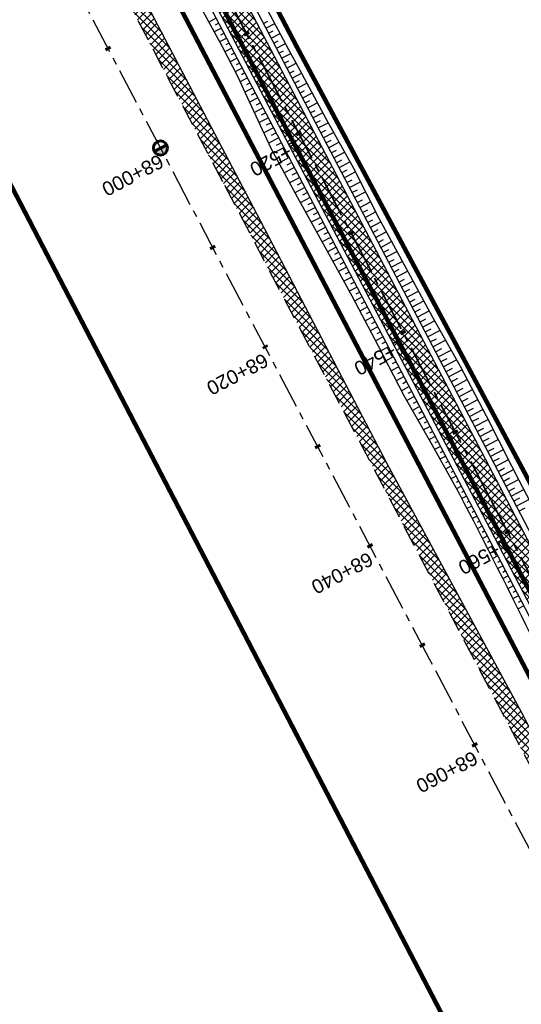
# Model space of a CAD drawing. Header units: metres. Extents: x 7529682 to 7533751, y 5721195 to 5727842.
# Tile 167 of 210: x 7530403 to 7530448, y 5726377 to 5726465. Entities that reach past the tile are written whole.
import ezdxf

# ---------------------------------------------------------------- set-up
doc = ezdxf.new("R2010")
doc.units = ezdxf.units.M
for name, pattern in [('817-dzialki-09-05-04$0$HIDDEN', [0.375, 0.25, -0.125]), ('ACAD_ISO05W100', [33, 24, -3, 0, -3, 0, -3]), ('CENTER', [50.8, 31.75, -6.35, 6.35, -6.35]), ('CENTER2', [28.575, 19.05, -3.175, 3.175, -3.175]), ('HIDDEN', [9.525, 6.35, -3.175])]:
    doc.linetypes.add(name, pattern=pattern)
for name, color, linetype in [('C-DROGI-SYTUACJA', 7, 'Continuous'), ('C-DROGI-SYTUACJA-ETYKIETY', 7, 'Continuous'), ('D-hatch-pobocza', 131, 'Continuous'), ('D-pobocza', 60, 'Continuous'), ('D-rowy', 160, 'Continuous'), ('D-skarpa', 2, 'Continuous'), ('D-skarpa-kreskowanie', 2, 'Continuous')]:
    doc.layers.add(name, color=color, linetype=linetype)
for name, color, linetype, lineweight, true_color in [('D-ewidencja-numery', 7, 'Continuous', 50, 0x40ff00), ('D-hatch-ciag-pieszo-rowerowy', 7, 'Continuous', 13, 0xff9f80), ('D-LR-etap-III', 7, '817-dzialki-09-05-04$0$HIDDEN', 50, 0x00008f)]:
    doc.layers.add(name, color=color, linetype=linetype, lineweight=lineweight, true_color=true_color)
for name, color, linetype, lineweight in [('D-krawędzie', 3, 'Continuous', 30), ('D-obrzeża', 2, 'Continuous', 30), ('D-oś', 10, 'CENTER', 30), ('D-pas-drogowy', 7, 'ACAD_ISO05W100', 50)]:
    doc.layers.add(name, color=color, linetype=linetype, lineweight=lineweight)
doc.layers.add('poprzeczki', color=7, linetype='Continuous', true_color=0x0000c7)
doc.styles.get("Standard").update_dxf_attribs({"font": 'arial.ttf'})
pattern_1 = [(45, (0, 0), (-0.33675960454, 0.33675960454), []), (135, (0, 0), (-0.33675960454, -0.33675960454), [])]

# ---------------------------------------------------------------- blocks, each defined once
blk = doc.blocks.new('kilometraz')
at = {"linetype": 'ByBlock', "lineweight": -2}
blk.add_hatch(color=0, dxfattribs=at).paths.add_polyline_path([(0, -0.28125, 0.41421356), (0.28125, 0, 0.41421356), (0, 0.28125)])
at = {"color": 0, "linetype": 'ByBlock', "lineweight": -2}
blk.add_line((0, 0.28125), (0, -0.28125), dxfattribs=at)
blk.add_circle((0, 0), 0.28125, dxfattribs=at)
blk = doc.blocks.new('AeccTickLine')
at = {"color": 0, "linetype": 'ByBlock', "lineweight": -2}
blk.add_line((0, 1), (0, -1), dxfattribs=at)

msp = doc.modelspace()

# ---------------------------------------------------------------- hatches: boundary and pattern name
at = {"layer": 'D-hatch-ciag-pieszo-rowerowy'}
h = msp.add_hatch(dxfattribs=at)
h.set_pattern_fill('ANSI37', color=256, scale=0.15, style=0)
h.set_pattern_definition(pattern_1)
h.paths.add_polyline_path([(7530404.057, 5726502.584), (7530380.911, 5726546.861), (7530371.746, 5726564.106), (7530368.841, 5726564.244), (7530378.7, 5726545.696), (7530401.842, 5726501.425), (7530423.333, 5726460.444), (7530443.712, 5726421.565), (7530466.681, 5726377.574), (7530482.337, 5726347.963), (7530485.291, 5726347.724), (7530468.894, 5726378.737), (7530445.927, 5726422.724), (7530425.547, 5726461.605)])
at = {"layer": 'D-hatch-pobocza'}
h = msp.add_hatch(dxfattribs=at)
h.set_pattern_fill('ANSI37', color=256, scale=0.15, style=0)
h.set_pattern_definition(pattern_1)
h.paths.add_polyline_path([(7530484.05, 5726334.34), (7530471.92, 5726357.11), (7530458.95, 5726381.07), (7530447.57, 5726403.23), (7530435.55, 5726425.46), (7530424.34, 5726446.96), (7530408.22, 5726477.68), (7530396.72, 5726499.26), (7530381.74, 5726527.87), (7530371.44, 5726547.5), (7530359.58, 5726569.81), (7530349.42, 5726588.72), (7530332.29, 5726621.37), (7530323.72, 5726638.05), (7530306.54, 5726670.82), (7530298.56, 5726686.33), (7530287.26, 5726707.54), (7530284.291, 5726713.261), (7530282.67, 5726712.404), (7530284.501, 5726708.94), (7530291.376, 5726695.94), (7530296.046, 5726687.107), (7530304.464, 5726671.187), (7530316.604, 5726648.181), (7530333.058, 5726617.014), (7530350.004, 5726585.006), (7530367.258, 5726552.316), (7530385.763, 5726517.235), (7530404.054, 5726482.546), (7530421.087, 5726450.182), (7530442.442, 5726409.661), (7530463.421, 5726369.85), (7530489.269, 5726320.828), (7530506.412, 5726288.291), (7530524.315, 5726254.784), (7530540.549, 5726224.891), (7530548.273, 5726210.669), (7530551.697, 5726207.035), (7530543.21, 5726222.9), (7530538.34, 5726232.11), (7530533.7, 5726240.35), (7530511.95, 5726280.97), (7530499.24, 5726305.31)])

# ---------------------------------------------------------------- linework, layer by layer
at = {"layer": 'C-DROGI-SYTUACJA', "color": 10, "linetype": 'CENTER2', "lineweight": 35, "ltscale": 0.2}
msp.add_lwpolyline([(7530402.949, 5726502.005), (7530424.44, 5726461.025), (7530444.82, 5726422.144), (7530467.787, 5726378.156), (7530487.261, 5726341.324), (7530506.418, 5726305.122), (7530526.989, 5726265.744)], dxfattribs=at)
at = {"layer": 'D-ewidencja-numery', "color": 12, "ltscale": 15, "true_color": 0xc70000}
msp.add_lwpolyline([(7530406.018, 5726503.606), (7530427.465, 5726462.62), (7530447.928, 5726424.388), (7530471.127, 5726379.921), (7530490.501, 5726343.033), (7530509.499, 5726306.733), (7530529.89, 5726267.244), (7530543.852, 5726238.99), (7530554.809, 5726218.944), (7530559.027, 5726212.223), (7530563.061, 5726206.41), (7530566.934, 5726200.464), (7530569.771, 5726194.902), (7530571.473, 5726191.282), (7530572.839, 5726188.025), (7530575.295, 5726182.035), (7530579.737, 5726173.306), (7530583.3, 5726167.41), (7530583.3, 5726167.41), (7530583.3, 5726167.41)], dxfattribs=at)
at = {"layer": 'D-krawędzie', "linetype": 'HIDDEN', "ltscale": 0.3}
msp.add_lwpolyline([(7530276.009, 5726725.598), (7530279.7, 5726718.02), (7530284.501, 5726708.94), (7530291.376, 5726695.94), (7530296.046, 5726687.107), (7530304.464, 5726671.187), (7530316.604, 5726648.181), (7530333.058, 5726617.014), (7530350.004, 5726585.006), (7530367.258, 5726552.316), (7530385.763, 5726517.235), (7530404.054, 5726482.546), (7530421.087, 5726450.182), (7530442.442, 5726409.661), (7530463.421, 5726369.85), (7530489.269, 5726320.828), (7530506.412, 5726288.291), (7530524.315, 5726254.784), (7530540.549, 5726224.891), (7530548.24, 5726210.73)], dxfattribs=at)
at = {"layer": 'D-LR-etap-III', "ltscale": 10, "flags": 128}
msp.add_lwpolyline([(7531750.474, 5723895.103, 0.4, 0.4, 0), (7531750.505, 5723895.13, 0.4, 0.4, 0), (7531682.71, 5724022.92, 0.4, 0.4, 0), (7531619.177, 5724147.204, 0.4, 0.4, 0), (7531592.309, 5724198.489, 0.4, 0.4, 0), (7531553.264, 5724272.919, 0.4, 0.4, 0), (7531504.02, 5724366.79, 0.4, 0.4, 0), (7531482.09, 5724407.62, 0.4, 0.4, 0), (7531412.35, 5724541.183, 0.4, 0.4, 0), (7531388.464, 5724586.93, 0.4, 0.4, 0), (7531345.12, 5724669.94, 0.4, 0.4, 0), (7531127.66, 5725081.67, 0.4, 0.4, 0), (7531059.253, 5725211.041, 0.4, 0.4, 0), (7531008.007, 5725307.954, 0.4, 0.4, 0), (7530964.182, 5725390.836, 0.4, 0.4, 0), (7530914.557, 5725484.684, 0.4, 0.4, 0), (7530865.243, 5725577.494, 0.4, 0.4, 0), (7530840.085, 5725624.059, 0.4, 0.4, 0), (7530802.56, 5725694.925, 0.4, 0.4, 0), (7530755.54, 5725787.51, 0.4, 0.4, 0), (7530708.718, 5725876.303, 0.4, 0.4, 0), (7530695.12, 5725902.09, 0.4, 0.4, 0), (7530642.914, 5726001.078, 0.4, 0.4, 0), (7530634.935, 5726016.147, 0.4, 0.4, 0), (7530610.82, 5726061.93, 0.4, 0.4, 0), (7530610.82, 5726061.93, 0.4, 0.4, 0), (7530607.21, 5726063.51, 0.4, 0.4, 0), (7530597.42, 5726080.68, 0.4, 0.4, 0), (7530591.16, 5726088.44, 0.4, 0.4, 0), (7530581.28, 5726107.21, 0.4, 0.4, 0), (7530571.29, 5726130.56, 0.4, 0.4, 0), (7530549.555, 5726171.527, 0.4, 0.4, 0), (7530531.014, 5726206.474, 0.4, 0.4, 0), (7530516.461, 5726236.017, 0.4, 0.4, 0), (7530500.799, 5726266.141, 0.4, 0.4, 0), (7530491.35, 5726283.94, 0.4, 0.4, 0), (7530482.4, 5726303.41, 0.4, 0.4, 0), (7530482.4, 5726303.41, 0.4, 0.4, 0), (7530450.41, 5726357.28, 0.4, 0.4, 0), (7530397.759, 5726458.5, 0.4, 0.4, 0), (7530334.708, 5726583.665, 0.4, 0.4, 0), (7530303.939, 5726645.168, 0.4, 0.4, 0), (7530300.51, 5726651.778, 0.4, 0.4, 0), (7530289.214, 5726671.967, 0.4, 0.4, 0), (7530281.54, 5726685.57, 0.4, 0.4, 0), (7530261.371, 5726724.163, 0.4, 0.4, 0), (7530254.03, 5726738.21, 0.4, 0.4, 0), (7530197.22, 5726845.06, 0.4, 0.4, 0), (7530194.71, 5726849.15, 0.4, 0.4, 0), (7530195.92, 5726850.75, 0.4, 0.4, 0), (7530170.547, 5726892.961, 0.4, 0.4, 0), (7530143.175, 5726945.066, 0.4, 0.4, 0), (7530105.06, 5727018.32, 0.4, 0.4, 0), (7530100.06, 5727027.16, 0.4, 0.4, 0), (7530062.319, 5727099.625, 0.4, 0.4, 0), (7530015.379, 5727189.42, 0.4, 0.4, 0), (7529983.208, 5727250.207, 0.4, 0.4, 0), (7529953.284, 5727306.747, 0.4, 0.4, 0), (7529900.671, 5727406.159, 0.4, 0.4, 0), (7529890.63, 5727425.131, 0.4, 0.4, 0), (7529875.155, 5727454.426, 0.4, 0.4, 0), (7529857.56, 5727487.787, 0.4, 0.4, 0), (7529835.194, 5727530.193, 0.4, 0.4, 0), (7529811.741, 5727574.662, 0.4, 0.4, 0), (7529792.102, 5727611.923, 0.4, 0.4, 0), (7529768.066, 5727657.47, 0.4, 0.4, 0), (7529755.211, 5727682.131, 0.4, 0.4, 0), (7529753.31, 5727681.13, 0.4, 0.4, 0), (7529739.21, 5727707.77, 0.4, 0.4, 0), (7529735.395, 5727711.252, 0.4, 0.4, 0), (7529725.42, 5727730.2, 0.4, 0.4, 0), (7529723.55, 5727729.88, 0.4, 0.4, 0), (7529695.567, 5727782.932, 0.4, 0.4, 0), (7529717.68, 5727794.024, 0.4, 0.4, 0), (7529736.275, 5727758.647, 0.4, 0.4, 0), (7529736.275, 5727758.647, 0.4, 0.4, 0), (7529744.511, 5727750.406, 0.4, 0.4, 0), (7529744.511, 5727750.406, 0.4, 0.4, 0), (7529750.283, 5727738.55, 0.4, 0.4, 0), (7529777.109, 5727687.569, 0.4, 0.4, 0), (7529796.515, 5727651.33, 0.4, 0.4, 0), (7529814.938, 5727616.793, 0.4, 0.4, 0), (7529839.007, 5727572.304, 0.4, 0.4, 0), (7529860.618, 5727532.509, 0.4, 0.4, 0), (7529882.349, 5727491.504, 0.4, 0.4, 0), (7529904.865, 5727449.096, 0.4, 0.4, 0), (7529920.747, 5727418.885, 0.4, 0.4, 0), (7529946.677, 5727368.547, 0.4, 0.4, 0), (7529972.025, 5727320.573, 0.4, 0.4, 0), (7529987.74, 5727290.153, 0.4, 0.4, 0), (7529996.497, 5727273.662, 0.4, 0.4, 0), (7530017.541, 5727234.203, 0.4, 0.4, 0), (7530033.054, 5727204.864, 0.4, 0.4, 0), (7530051.623, 5727170.223, 0.4, 0.4, 0), (7530069.277, 5727137.016, 0.4, 0.4, 0), (7530089.385, 5727097.534, 0.4, 0.4, 0), (7530109.713, 5727060.747, 0.4, 0.4, 0), (7530136.77, 5727011.64, 0.4, 0.4, 0), (7530162.447, 5726962.744, 0.4, 0.4, 0), (7530187.674, 5726916.992, 0.4, 0.4, 0), (7530207.821, 5726879.335, 0.4, 0.4, 0), (7530230.626, 5726834.519, 0.4, 0.4, 0), (7530262.288, 5726776.618, 0.4, 0.4, 0), (7530277.51, 5726760.213, 0.4, 0.4, 0), (7530286.037, 5726744.107, 0.4, 0.4, 0), (7530288.097, 5726735.884, 0.4, 0.4, 0), (7530290.394, 5726725.047, 0.4, 0.4, 0), (7530296.177, 5726713.583, 0.4, 0.4, 0), (7530302.726, 5726701.182, 0.4, 0.4, 0), (7530325.685, 5726657.466, 0.4, 0.4, 0), (7530343.244, 5726623.649, 0.4, 0.4, 0), (7530360.23, 5726591.747, 0.4, 0.4, 0), (7530383.209, 5726548.059, 0.4, 0.4, 0), (7530406.018, 5726503.606, 0.4, 0.4, 0), (7530427.465, 5726462.62, 0.4, 0.4, 0), (7530447.928, 5726424.388, 0.4, 0.4, 0), (7530471.127, 5726379.921, 0.4, 0.4, 0), (7530490.501, 5726343.033, 0.4, 0.4, 0), (7530509.499, 5726306.733, 0.4, 0.4, 0), (7530529.89, 5726267.244, 0.4, 0.4, 0), (7530543.852, 5726238.99, 0.4, 0.4, 0), (7530554.809, 5726218.944, 0.4, 0.4, 0), (7530559.027, 5726212.223, 0.4, 0.4, 0), (7530563.061, 5726206.41, 0.4, 0.4, 0), (7530566.934, 5726200.464, 0.4, 0.4, 0), (7530569.771, 5726194.902, 0.4, 0.4, 0), (7530571.473, 5726191.282, 0.4, 0.4, 0), (7530572.839, 5726188.025, 0.4, 0.4, 0), (7530575.295, 5726182.035, 0.4, 0.4, 0), (7530579.737, 5726173.306, 0.4, 0.4, 0), (7530583.3, 5726167.41, 0.4, 0.4, 0), (7530593.4, 5726163.33, 0.4, 0.4, 0), (7530598.618, 5726155.264, 0.4, 0.4, 0), (7530608.258, 5726140.497, 0.4, 0.4, 0), (7530603.27, 5726136.83, 0.4, 0.4, 0), (7530606.53, 5726131.84, 0.4, 0.4, 0), (7530604.239, 5726124.217, 0.4, 0.4, 0), (7530605.847, 5726121.63, 0.4, 0.4, 0), (7530608.972, 5726116.164, 0.4, 0.4, 0), (7530618.114, 5726097.791, 0.4, 0.4, 0), (7530651.213, 5726034.96, 0.4, 0.4, 0), (7530670.244, 5725998.611, 0.4, 0.4, 0), (7530698.075, 5725945.953, 0.4, 0.4, 0), (7530716.506, 5725911.305, 0.4, 0.4, 0), (7530735.223, 5725875.667, 0.4, 0.4, 0), (7530752.504, 5725842.155, 0.4, 0.4, 0), (7530778.311, 5725793.501, 0.4, 0.4, 0), (7530797.5, 5725756.382, 0.4, 0.4, 0), (7530812.519, 5725728.289, 0.4, 0.4, 0), (7530820.039, 5725713.16, 0.4, 0.4, 0), (7530822.422, 5725710.194, 0.4, 0.4, 0), (7530833.155, 5725688.801, 0.4, 0.4, 0), (7530849.629, 5725656.159, 0.4, 0.4, 0), (7530867.983, 5725621.964, 0.4, 0.4, 0), (7530872.63, 5725612.888, 0.4, 0.4, 0), (7530880.354, 5725597.595, 0.4, 0.4, 0), (7530883.839, 5725593.389, 0.4, 0.4, 0), (7530891.782, 5725587.763, 0.4, 0.4, 0), (7530895.039, 5725584.281, 0.4, 0.4, 0), (7530897.034, 5725580.941, 0.4, 0.4, 0), (7530900.952, 5725579.946, 0.4, 0.4, 0), (7530904.81, 5725571.977, 0.4, 0.4, 0), (7530903.682, 5725568.566, 0.4, 0.4, 0), (7530908.901, 5725558.845, 0.4, 0.4, 0), (7530910.252, 5725545.672, 0.4, 0.4, 0), (7530912.873, 5725538.646, 0.4, 0.4, 0), (7530945.278, 5725478.464, 0.4, 0.4, 0), (7530959.692, 5725450.246, 0.4, 0.4, 0), (7531002.827, 5725368.192, 0.4, 0.4, 0), (7531044.704, 5725290.314, 0.4, 0.4, 0), (7531064.099, 5725253.213, 0.4, 0.4, 0), (7531083.01, 5725216.678, 0.4, 0.4, 0), (7531113.013, 5725158.466, 0.4, 0.4, 0), (7531137.364, 5725113.071, 0.4, 0.4, 0), (7531150.831, 5725086.712, 0.4, 0.4, 0), (7531159.746, 5725076.641, 0.4, 0.4, 0), (7531166.31, 5725074.58, 0.4, 0.4, 0), (7531172.29, 5725062.58, 0.4, 0.4, 0), (7531170.59, 5725055.606, 0.4, 0.4, 0), (7531173.733, 5725044.081, 0.4, 0.4, 0), (7531215.342, 5724964.86, 0.4, 0.4, 0), (7531238.054, 5724921.685, 0.4, 0.4, 0), (7531262.39, 5724875.283, 0.4, 0.4, 0), (7531295.587, 5724811.266, 0.4, 0.4, 0), (7531348.488, 5724712.363, 0.4, 0.4, 0), (7531363.741, 5724682.684, 0.4, 0.4, 0), (7531366.987, 5724675.865, 0.4, 0.4, 0), (7531382.541, 5724646.111, 0.4, 0.4, 0), (7531401.299, 5724610.875, 0.4, 0.4, 0), (7531428.965, 5724558.862, 0.4, 0.4, 0), (7531449.111, 5724520.398, 0.4, 0.4, 0), (7531477.293, 5724465.831, 0.4, 0.4, 0), (7531500.996, 5724421.113, 0.4, 0.4, 0), (7531512.122, 5724400.549, 0.4, 0.4, 0), (7531513.782, 5724396.757, 0.4, 0.4, 0), (7531526.32, 5724379.39, 0.4, 0.4, 0), (7531566.784, 5724302.736, 0.4, 0.4, 0), (7531612.277, 5724225.61, 0.4, 0.4, 0), (7531620.493, 5724210.548, 0.4, 0.4, 0), (7531631.578, 5724196.258, 0.4, 0.4, 0), (7531653.484, 5724152.434, 0.4, 0.4, 0), (7531661.151, 5724128.494, 0.4, 0.4, 0), (7531673.881, 5724101.186, 0.4, 0.4, 0), (7531684.691, 5724081.184, 0.4, 0.4, 0), (7531699.212, 5724051.17, 0.4, 0.4, 0), (7531704.034, 5724040.584, 0.4, 0.4, 0), (7531704.034, 5724040.584, 0.4, 0.4, 0), (7531703.913, 5724037.17, 0.4, 0.4, 0), (7531736.42, 5723969.232, 0.4, 0.4, 0), (7531738.285, 5723967.699, 0.4, 0.4, 0), (7531742.181, 5723962.346, 0.4, 0.4, 0), (7531744.286, 5723958.616, 0.4, 0.4, 0), (7531755.393, 5723944.193, 0.4, 0.4, 0), (7531758.69, 5723936.76, 0.4, 0.4, 0), (7531780.08, 5723929.25, 0.4, 0.4, 0), (7531792.612, 5723906.338, 0.4, 0.4, 0), (7531792.612, 5723906.338, 0.4, 0.4, 0), (7531756.962, 5723883.055, 0.4, 0.4, 0), (7531750.46, 5723895.13, 0.4, 0.4, 0), (7531750.46, 5723895.13, 0, 0, 0)], format="xyseb", dxfattribs=at)
at = {"layer": 'D-obrzeża'}
for points in [[(7530404.057, 5726502.584), (7530425.547, 5726461.605), (7530445.927, 5726422.724), (7530468.894, 5726378.737), (7530488.366, 5726341.909), (7530507.524, 5726305.704), (7530528.099, 5726266.319), (7530543.028, 5726237.223), (7530553.837, 5726217.27, 0.020438), (7530555.511, 5726214.462), (7530563.158, 5726202.745, -0.024166), (7530565.111, 5726199.411), (7530568.325, 5726193.262, -0.021495), (7530570.15, 5726189.371), (7530573.016, 5726182.508, 0.022535), (7530574.938, 5726178.434), (7530582.467, 5726164.173, 0.144123), (7530586.407, 5726160.127), (7530591.402, 5726157.316, -0.143266), (7530593.364, 5726155.308), (7530594.228, 5726153.684)], [(7530401.842, 5726501.425), (7530423.333, 5726460.444), (7530443.712, 5726421.565), (7530466.681, 5726377.574), (7530486.156, 5726340.739), (7530505.312, 5726304.54), (7530525.878, 5726265.169), (7530540.816, 5726236.057), (7530551.688, 5726215.99, 0.020438), (7530553.361, 5726213.182), (7530560.998, 5726201.48, -0.024166), (7530562.951, 5726198.146), (7530566.06, 5726192.199, -0.021495), (7530567.884, 5726188.309), (7530570.753, 5726181.44, 0.022535), (7530572.675, 5726177.366), (7530580.714, 5726162.138, 0.101584), (7530584.546, 5726157.479), (7530584.686, 5726157.365, -0.100735), (7530588.495, 5726152.75), (7530588.874, 5726152.037)]]:
    msp.add_lwpolyline(points, format="xyb", dxfattribs=at)
at = {"layer": 'D-oś', "ltscale": 0.1}
msp.add_lwpolyline([(7530594.845, 5726110.895), (7530540.21, 5726214.45), (7530503.32, 5726286.651), (7530486.173, 5726319.196), (7530460.325, 5726368.218), (7530439.346, 5726408.03), (7530417.989, 5726448.552), (7530400.958, 5726480.914), (7530382.667, 5726515.602), (7530364.162, 5726550.682), (7530346.91, 5726583.371), (7530329.964, 5726615.378), (7530313.508, 5726646.548), (7530301.37, 5726669.551), (7530292.952, 5726685.471), (7530288.281, 5726694.304), (7530281.407, 5726707.304), (7530276.579, 5726716.435)], dxfattribs=at)
at = {"layer": 'D-pas-drogowy', "ltscale": 0.2, "flags": 128}
msp.add_lwpolyline([(7531633.019, 5724182.834, 0.4, 0.4, 0), (7531617.559, 5724211.608, 0.4, 0.4, 0), (7531566.784, 5724302.736, 0.4, 0.4, 0), (7531538.419, 5724356.47, 0.4, 0.4, 0), (7531526.32, 5724379.39, 0.4, 0.4, 0), (7531516.102, 5724393.607, 0.4, 0.4, 0.001485), (7531513.78, 5724396.838, 0.4, 0.4, 0), (7531501.87, 5724413.41, 0.4, 0.4, 0), (7531474.926, 5724464.508, 0.4, 0.4, 0), (7531446.2, 5724518.992, 0.4, 0.4, 0), (7531424.962, 5724559.262, 0.4, 0.4, 0), (7531398.444, 5724609.566, 0.4, 0.4, 0), (7531379.647, 5724645.216, 0.4, 0.4, 0), (7531365.23, 5724672.56, 0.4, 0.4, 0), (7531341.306, 5724717.915, 0.4, 0.4, 0), (7531312.9, 5724771.789, 0.4, 0.4, 0), (7531292.591, 5724810.307, 0.4, 0.4, 0), (7531259.392, 5724873.271, 0.4, 0.4, 0), (7531233.74, 5724921.923, 0.4, 0.4, 0), (7531203.073, 5724980.092, 0.4, 0.4, 0), (7531173.471, 5725036.225, 0.4, 0.4, 0), (7531168.27, 5725046.09, 0.4, 0.4, 0), (7531172.29, 5725062.58, 0.4, 0.4, 0), (7531166.31, 5725074.58, 0.4, 0.4, 0), (7531150.32, 5725079.6, 0.4, 0.4, 0), (7531141.5, 5725096.43, 0.4, 0.4, 0), (7531109.312, 5725157.814, 0.4, 0.4, 0), (7531086.641, 5725201.048, 0.4, 0.4, 0), (7531059.198, 5725253.384, 0.4, 0.4, 0), (7531028.207, 5725312.489, 0.4, 0.4, 0), (7530999.105, 5725367.99, 0.4, 0.4, 0), (7530956.248, 5725449.725, 0.4, 0.4, 0), (7530924.398, 5725510.464, 0.4, 0.4, 0), (7530897.51, 5725561.74, 0.4, 0.4, 0), (7530894.46, 5725566.14, 0.4, 0.4, 0), (7530892.16, 5725570.49, 0.4, 0.4, 0), (7530869.363, 5725613.307, 0.4, 0.4, 0), (7530861.694, 5725627.705, 0.4, 0.4, 0), (7530852.74, 5725644.52, 0.4, 0.4, 0), (7530831.51, 5725684.2, 0.4, 0.4, 0), (7530811.13, 5725722.52, 0.4, 0.4, 0), (7530792.348, 5725757.941, 0.4, 0.4, 0), (7530768.03, 5725803.8, 0.4, 0.4, 0), (7530748.769, 5725840.179, 0.4, 0.4, 0), (7530727.7, 5725879.97, 0.4, 0.4, 0), (7530712.098, 5725909.545, 0.4, 0.4, 0), (7530693.644, 5725944.645, 0.4, 0.4, 0), (7530665.702, 5725997.539, 0.4, 0.4, 0), (7530641.76, 5726042.88, 0.4, 0.4, 0), (7530616.5, 5726091.48, 0.4, 0.4, 0), (7530604.628, 5726114.32, 0.4, 0.4, -0.007763), (7530602.5, 5726118.43, 0.4, 0.4, 0), (7530603.992, 5726123.395, 0.4, 0.4, 0), (7530606.53, 5726131.84, 0.4, 0.4, 0), (7530603.27, 5726136.83, 0.4, 0.4, 0), (7530593.776, 5726151.369, 0.4, 0.4, 0), (7530590.203, 5726156.84, 0.4, 0.4, 0), (7530583.3, 5726167.41, 0.4, 0.4, 0), (7530580.578, 5726170.428, 0.4, 0.4, 0), (7530575.85, 5726175.67, 0.4, 0.4, 0), (7530569.01, 5726186.66, 0.4, 0.4, 0), (7530562.555, 5726199.189, 0.4, 0.4, 0), (7530555.67, 5726211.39, 0.4, 0.4, 0), (7530548.29, 5726224.23, 0.4, 0.4, 0), (7530540.58, 5726237.71, 0.4, 0.4, 0), (7530532.68, 5726252.65, 0.4, 0.4, 0), (7530524.06, 5726269.35, 0.4, 0.4, 0), (7530502.82, 5726309.91, 0.4, 0.4, 0), (7530488.83, 5726336.63, 0.4, 0.4, 0), (7530466.03, 5726380.16, 0.4, 0.4, 0), (7530438.47, 5726432.77, 0.4, 0.4, 0), (7530424.53, 5726459.09, 0.4, 0.4, 0), (7530401.63, 5726502.97, 0.4, 0.4, 0), (7530383.38, 5726538.06, 0.4, 0.4, 0), (7530353.97, 5726593.52, 0.4, 0.4, 0), (7530338.47, 5726622.74, 0.4, 0.4, 0), (7530322.01, 5726653.88, 0.4, 0.4, 0), (7530297.54, 5726700.33, 0.4, 0.4, 0), (7530287.38, 5726719.6, 0.4, 0.4, 0), (7530285.95, 5726722.316, 0.4, 0.4, 0), (7530280.26, 5726733.12, 0.4, 0.4, 0), (7530266.73, 5726758.74, 0.4, 0.4, 0), (7530260.42, 5726770.47, 0.4, 0.4, 0), (7530253.25, 5726783.82, 0.4, 0.4, 0), (7530244.95, 5726799.33, 0.4, 0.4, 0), (7530239.39, 5726808.49, 0.4, 0.4, 0), (7530238.29, 5726807.9, 0.4, 0.4, 0), (7530218.11, 5726850.67, 0.4, 0.4, 0), (7530175.907, 5726928.168, 0.4, 0.4, 0), (7530096.68, 5727076.15, 0.4, 0.4, 0), (7530094.68, 5727079.89, 0.4, 0.4, 0), (7530064.597, 5727135.523, 0.4, 0.4, 0), (7530046.731, 5727168.892, 0.4, 0.4, 0), (7530025.803, 5727208.461, 0.4, 0.4, 0), (7530012.847, 5727232.979, 0.4, 0.4, 0), (7529994.15, 5727268.45, 0.4, 0.4, 0), (7529981.671, 5727291.93, 0.4, 0.4, 0), (7529949.89, 5727351.73, 0.4, 0.4, 0), (7529924.75, 5727399.03, 0.4, 0.4, 0), (7529915.516, 5727417.1, 0.4, 0.4, 0), (7529885.83, 5727475.19, 0.4, 0.4, 0), (7529862.56, 5727519.97, 0.4, 0.4, 0), (7529852.985, 5727538.191, 0.4, 0.4, 0), (7529836.513, 5727569.511, 0.4, 0.4, 0), (7529815.369, 5727609.141, 0.4, 0.4, 0), (7529792.795, 5727651.247, 0.4, 0.4, 0), (7529774.199, 5727685.858, 0.4, 0.4, 0), (7529746.966, 5727736.059, 0.4, 0.4, 0), (7529733.92, 5727757.62, 0.4, 0.4, 0), (7529708.607, 5727806.389, 0.4, 0.4, 0), (7529688.492, 5727796.345, 0.4, 0.4, 0), (7529723.55, 5727729.88, 0.4, 0.4, 0), (7529725.42, 5727730.2, 0.4, 0.4, 0), (7529735.38, 5727711.28, 0.4, 0.4, 0), (7529739.21, 5727707.77, 0.4, 0.4, 0), (7529753.31, 5727681.13, 0.4, 0.4, 0), (7529755.178, 5727682.114, 0.4, 0.4, 0), (7529792.102, 5727611.923, 0.4, 0.4, 0), (7529811.741, 5727574.662, 0.4, 0.4, 0), (7529835.194, 5727530.193, 0.4, 0.4, 0), (7529857.56, 5727487.787, 0.4, 0.4, 0), (7529875.155, 5727454.426, 0.4, 0.4, 0), (7529890.63, 5727425.131, 0.4, 0.4, 0), (7529900.671, 5727406.159, 0.4, 0.4, 0), (7529953.284, 5727306.747, 0.4, 0.4, 0), (7529983.208, 5727250.207, 0.4, 0.4, 0), (7530015.379, 5727189.42, 0.4, 0.4, 0), (7530062.319, 5727099.625, 0.4, 0.4, 0), (7530100.06, 5727027.16, 0.4, 0.4, 0), (7530105.06, 5727018.32, 0.4, 0.4, 0), (7530143.175, 5726945.066, 0.4, 0.4, 0), (7530170.547, 5726892.961, 0.4, 0.4, 0), (7530195.92, 5726850.75, 0.4, 0.4, 0), (7530194.71, 5726849.15, 0.4, 0.4, 0), (7530197.22, 5726845.06, 0.4, 0.4, 0), (7530254.03, 5726738.21, 0.4, 0.4, 0), (7530261.371, 5726724.163, 0.4, 0.4, 0), (7530281.54, 5726685.57, 0.4, 0.4, 0), (7530289.214, 5726671.967, 0.4, 0.4, 0), (7530300.51, 5726651.778, 0.4, 0.4, 0), (7530303.939, 5726645.168, 0.4, 0.4, 0), (7530334.708, 5726583.665, 0.4, 0.4, 0), (7530397.759, 5726458.5, 0.4, 0.4, 0), (7530450.41, 5726357.28, 0.4, 0.4, 0), (7530482.4, 5726303.41, 0.4, 0.4, 0), (7530483.688, 5726301.003, 0.4, 0.4, 0), (7530491.35, 5726283.94, 0.4, 0.4, 0), (7530512.67, 5726243.78, 0.4, 0.4, 0), (7530529.43, 5726209.46, 0.4, 0.4, 0), (7530571.29, 5726130.56, 0.4, 0.4, 0), (7530581.28, 5726107.21, 0.4, 0.4, 0), (7530591.16, 5726088.44, 0.4, 0.4, 0), (7530597.42, 5726080.68, 0.4, 0.4, 0), (7530607.21, 5726063.51, 0.4, 0.4, 0), (7530610.82, 5726061.93, 0.4, 0.4, 0), (7530634.935, 5726016.147, 0.4, 0.4, 0), (7530642.914, 5726001.078, 0.4, 0.4, 0), (7530695.12, 5725902.09, 0.4, 0.4, 0), (7530708.718, 5725876.303, 0.4, 0.4, 0), (7530755.54, 5725787.51, 0.4, 0.4, 0), (7530802.56, 5725694.925, 0.4, 0.4, 0), (7530840.085, 5725624.059, 0.4, 0.4, 0), (7530865.243, 5725577.494, 0.4, 0.4, 0), (7530914.557, 5725484.684, 0.4, 0.4, 0), (7530964.182, 5725390.836, 0.4, 0.4, 0), (7531008.007, 5725307.954, 0.4, 0.4, 0), (7531059.253, 5725211.041, 0.4, 0.4, 0), (7531127.66, 5725081.67, 0.4, 0.4, 0), (7531345.12, 5724669.94, 0.4, 0.4, 0), (7531388.464, 5724586.93, 0.4, 0.4, 0), (7531412.35, 5724541.183, 0.4, 0.4, 0), (7531482.09, 5724407.62, 0.4, 0.4, 0), (7531504.02, 5724366.79, 0.4, 0.4, 0), (7531519.374, 5724337.52, 0.4, 0.4, 0), (7531563.749, 5724252.932, 0.4, 0.4, 0), (7531602.175, 5724179.681, 0.4, 0.4, 0), (7531619.177, 5724147.204, 0.4, 0.4, 0), (7531625.038, 5724135.635, 0.4, 0.4, 0), (7531656.796, 5724073.316, 0.4, 0.4, 0), (7531675.12, 5724037.36, 0.4, 0.4, 0), (7531682.71, 5724022.92, 0.4, 0.4, 0), (7531705.565, 5723979.811, 0.4, 0.4, 0), (7531736.606, 5723921.262, 0.4, 0.4, 0), (7531750.46, 5723895.13, 0.4, 0.4, 0), (7531740.77, 5723886.56, 0.4, 0.4, 0), (7531732.86, 5723885, 0.4, 0.4, 0), (7531722.18, 5723887.77, 0.4, 0.4, 0), (7531729.87, 5723862.17, 0.4, 0.4, 0), (7531742.92, 5723861.93, 0.4, 0.4, 0), (7531763.71, 5723859.52, 0.4, 0.4, 0), (7531768.42, 5723854.12, 0.4, 0.4, 0), (7531787.42, 5723817.97, 0.4, 0.4, 0), (7531795.57, 5723809.82, 0.4, 0.4, 0), (7531816.347, 5723819.85, 0.4, 0.4, 0), (7531816.347, 5723819.85, 0.4, 0.4, 0), (7531805.06, 5723843.23, 0.4, 0.4, 0), (7531803.61, 5723886.23, 0.4, 0.4, 0), (7531803.61, 5723886.23, 0.4, 0.4, 0), (7531780.08, 5723929.25, 0.4, 0.4, 0), (7531758.69, 5723936.76, 0.4, 0.4, 0), (7531749.359, 5723946.412, 0.4, 0.4, 0), (7531742.71, 5723953.29, 0.4, 0.4, 0), (7531735.177, 5723967.878, 0.4, 0.4, 0), (7531722.37, 5723992.68, 0.4, 0.4, 0), (7531705.042, 5724030.886, 0.4, 0.4, 0), (7531699.47, 5724043.17, 0.4, 0.4, 0), (7531692.69, 5724058.11, 0.4, 0.4, 0), (7531679.672, 5724084.017, 0.4, 0.4, 0), (7531674.55, 5724094.21, 0.4, 0.4, 0), (7531666.633, 5724114.003, 0.4, 0.4, 0), (7531649, 5724153.82, 0.4, 0.4, 0), (7531641.49, 5724149.34, 0.4, 0.4, 0), (7531626.04, 5724179.34, 0.4, 0.4, 0), (7531633.03, 5724182.84, 0, 0, 0)], format="xyseb", dxfattribs=at)
at = {"layer": 'D-pobocza'}
for points in [[(7530324.032, 5726655.814), (7530341.472, 5726622.699), (7530358.39, 5726590.299), (7530381.354, 5726547.095), (7530404.5, 5726502.816), (7530425.99, 5726461.837), (7530446.37, 5726422.955), (7530469.336, 5726378.97), (7530488.808, 5726342.142), (7530507.967, 5726305.936), (7530528.543, 5726266.549), (7530543.47, 5726237.456), (7530554.277, 5726217.509, 0.020438), (7530555.929, 5726214.736), (7530563.577, 5726203.019, -0.024166), (7530565.554, 5726199.643), (7530568.768, 5726193.493, -0.021495), (7530570.611, 5726189.564), (7530573.478, 5726182.701, 0.022535), (7530575.38, 5726178.667), (7530582.909, 5726164.407)], [(7530320.936, 5726654.183), (7530338.372, 5726621.074), (7530355.294, 5726588.668), (7530378.258, 5726545.463), (7530401.399, 5726501.193), (7530422.89, 5726460.212), (7530443.269, 5726421.333), (7530466.238, 5726377.342), (7530485.714, 5726340.506), (7530504.869, 5726304.308), (7530525.434, 5726264.939), (7530540.374, 5726235.824), (7530551.248, 5726215.751, 0.020438), (7530552.942, 5726212.908), (7530560.579, 5726201.207, -0.024166), (7530562.508, 5726197.914), (7530565.617, 5726191.967, -0.021495), (7530567.423, 5726188.116), (7530570.292, 5726181.248, 0.022535), (7530572.232, 5726177.133), (7530572.779, 5726176.098)]]:
    msp.add_lwpolyline(points, format="xyb", dxfattribs=at)
msp.add_lwpolyline([(7530548.273, 5726210.669), (7530551.697, 5726207.035), (7530543.21, 5726222.9), (7530538.34, 5726232.11), (7530533.7, 5726240.35), (7530511.95, 5726280.97), (7530499.24, 5726305.31), (7530484.05, 5726334.34), (7530471.92, 5726357.11), (7530458.95, 5726381.07), (7530447.57, 5726403.23), (7530435.55, 5726425.46), (7530424.34, 5726446.96), (7530408.22, 5726477.68)], dxfattribs=at)
at = {"layer": 'D-rowy', "linetype": 'HIDDEN', "ltscale": 0.1, "const_width": 0.4, "flags": 128}
msp.add_lwpolyline([(7530551.499, 5726212.267), (7530543.597, 5726226.236), (7530531.122, 5726249.92), (7530513.079, 5726284.072), (7530493.258, 5726321.227), (7530474.307, 5726357.907), (7530450.222, 5726402.72), (7530429.968, 5726441.454), (7530407.859, 5726483.738), (7530388.275, 5726520.931), (7530367.428, 5726560.809), (7530342.591, 5726608.109), (7530323.482, 5726644.276), (7530301.727, 5726686.325), (7530278.863, 5726729.805), (7530276.238, 5726736.773), (7530276.238, 5726736.773)], dxfattribs=at)
at = {"layer": 'D-skarpa', "linetype": 'Continuous'}
for points in [[(7530413.717, 5726475.678), (7530420.896, 5726462.506), (7530422.254, 5726459.878), (7530423.117, 5726458.025), (7530425.229, 5726453.487), (7530427.58, 5726449.074), (7530430.017, 5726444.706), (7530432.435, 5726440.328), (7530434.761, 5726435.902), (7530437.071, 5726431.468), (7530439.539, 5726427.116), (7530441.979, 5726422.75, -0.007497), (7530448.743, 5726409.364), (7530450.985, 5726404.894), (7530452.475, 5726400.032), (7530454.773, 5726395.591), (7530456.996, 5726391.111), (7530459.24, 5726386.642), (7530461.586, 5726382.227), (7530464.546, 5726376.463)], [(7530423.043, 5726469.277), (7530426.804, 5726462.265), (7530427.77, 5726460.464), (7530430.133, 5726456.057), (7530432.574, 5726451.692), (7530434.839, 5726447.233), (7530437.225, 5726442.839), (7530439.608, 5726438.443), (7530442.066, 5726434.086), (7530444.398, 5726429.663), (7530446.658, 5726425.202, 0.00053), (7530467.502, 5726385.316), (7530469.794, 5726380.872), (7530470.471, 5726379.557), (7530472.123, 5726376.465)]]:
    msp.add_lwpolyline(points, format="xyb", dxfattribs=at)
at = {"layer": 'D-skarpa-kreskowanie', "linetype": 'Continuous'}
for p, q in [((7530420.362, 5726465.034, 107.608), (7530419.706, 5726464.69, 107.114)), ((7530420.594, 5726464.591, 107.608), (7530420.269, 5726464.421, 107.364)), ((7530424.553, 5726464.578, 107.737), (7530424.947, 5726464.785, 107.44)), ((7530424.785, 5726464.136, 107.737), (7530425.578, 5726464.551, 107.14)), ((7530420.826, 5726464.149, 107.608), (7530420.184, 5726463.812, 107.125)), ((7530421.058, 5726463.706, 107.608), (7530420.741, 5726463.539, 107.369)), ((7530425.017, 5726463.693, 107.737), (7530425.416, 5726463.902, 107.437)), ((7530425.249, 5726463.25, 107.737), (7530426.051, 5726463.67, 107.134)), ((7530421.291, 5726463.263, 107.608), (7530420.663, 5726462.934, 107.135)), ((7530421.523, 5726462.82, 107.607), (7530421.212, 5726462.657, 107.374)), ((7530425.482, 5726462.807, 107.737), (7530425.884, 5726463.018, 107.434)), ((7530425.714, 5726462.364, 107.737), (7530426.523, 5726462.789, 107.127)), ((7530421.755, 5726462.377, 107.607), (7530421.132, 5726462.05, 107.138)), ((7530421.987, 5726461.935, 107.607), (7530421.674, 5726461.77, 107.371)), ((7530425.946, 5726461.922, 107.736), (7530426.353, 5726462.135, 107.43)), ((7530426.178, 5726461.479, 107.736), (7530426.996, 5726461.907, 107.121)), ((7530422.219, 5726461.492, 107.607), (7530421.591, 5726461.162, 107.134)), ((7530422.452, 5726461.049, 107.607), (7530422.136, 5726460.883, 107.369)), ((7530426.41, 5726461.036, 107.736), (7530426.821, 5726461.251, 107.427)), ((7530426.642, 5726460.593, 107.736), (7530427.469, 5726461.026, 107.114)), ((7530422.684, 5726460.606, 107.607), (7530422.05, 5726460.274, 107.129)), ((7530422.916, 5726460.163, 107.606), (7530422.597, 5726459.996, 107.366)), ((7530426.875, 5726460.15, 107.736), (7530427.29, 5726460.368, 107.423)), ((7530427.107, 5726459.707, 107.736), (7530427.941, 5726460.145, 107.107)), ((7530423.148, 5726459.72, 107.606), (7530422.489, 5726459.375, 107.11)), ((7530423.38, 5726459.278, 107.606), (7530423.04, 5726459.099, 107.35)), ((7530427.339, 5726459.264, 107.735), (7530427.758, 5726459.484, 107.42)), ((7530427.571, 5726458.822, 107.735), (7530428.414, 5726459.263, 107.101)), ((7530423.612, 5726458.835, 107.606), (7530422.911, 5726458.467, 107.078)), ((7530423.845, 5726458.392, 107.606), (7530423.483, 5726458.203, 107.334)), ((7530427.803, 5726458.379, 107.735), (7530428.226, 5726458.601, 107.416)), ((7530428.035, 5726457.936, 107.735), (7530428.886, 5726458.382, 107.094)), ((7530424.077, 5726457.949, 107.605), (7530423.333, 5726457.559, 107.046)), ((7530424.309, 5726457.506, 107.605), (7530423.927, 5726457.306, 107.318)), ((7530428.267, 5726457.493, 107.735), (7530428.695, 5726457.717, 107.413)), ((7530428.499, 5726457.05, 107.735), (7530429.359, 5726457.501, 107.088)), ((7530424.541, 5726457.063, 107.605), (7530423.756, 5726456.652, 107.014)), ((7530424.773, 5726456.62, 107.605), (7530424.37, 5726456.409, 107.302)), ((7530428.732, 5726456.607, 107.734), (7530429.163, 5726456.834, 107.409)), ((7530428.964, 5726456.164, 107.734), (7530429.831, 5726456.619, 107.081)), ((7530425.005, 5726456.178, 107.605), (7530424.178, 5726455.744, 106.982)), ((7530429.196, 5726455.722, 107.734), (7530429.632, 5726455.95, 107.406)), ((7530429.428, 5726455.279, 107.734), (7530430.309, 5726455.741, 107.07)), ((7530425.469, 5726455.292, 107.604), (7530424.6, 5726454.836, 106.95)), ((7530425.237, 5726455.735, 107.605), (7530424.813, 5726455.513, 107.285)), ((7530429.66, 5726454.836, 107.734), (7530430.107, 5726455.07, 107.397)), ((7530429.892, 5726454.393, 107.734), (7530430.798, 5726454.868, 107.052)), ((7530425.934, 5726454.406, 107.604), (7530425.023, 5726453.929, 106.919)), ((7530425.701, 5726454.849, 107.604), (7530425.257, 5726454.616, 107.269)), ((7530430.124, 5726453.95, 107.733), (7530430.583, 5726454.191, 107.388)), ((7530430.356, 5726453.507, 107.733), (7530431.286, 5726453.995, 107.033)), ((7530426.398, 5726453.52, 107.604), (7530425.47, 5726453.034, 106.905)), ((7530426.166, 5726453.963, 107.604), (7530425.7, 5726453.719, 107.254)), ((7530430.589, 5726453.065, 107.733), (7530431.059, 5726453.311, 107.379)), ((7530430.821, 5726452.622, 107.733), (7530431.774, 5726453.122, 107.015)), ((7530426.862, 5726452.635, 107.603), (7530425.94, 5726452.152, 106.909)), ((7530426.63, 5726453.078, 107.604), (7530426.167, 5726452.835, 107.255)), ((7530431.053, 5726452.179, 107.733), (7530431.536, 5726452.432, 107.369)), ((7530431.285, 5726451.736, 107.732), (7530432.263, 5726452.248, 106.996)), ((7530427.326, 5726451.749, 107.603), (7530426.41, 5726451.269, 106.914)), ((7530427.094, 5726452.192, 107.603), (7530426.635, 5726451.951, 107.257)), ((7530431.517, 5726451.293, 107.732), (7530432.012, 5726451.553, 107.36)), ((7530431.749, 5726450.85, 107.732), (7530432.738, 5726451.369, 106.988)), ((7530427.791, 5726450.863, 107.603), (7530426.881, 5726450.386, 106.918)), ((7530427.558, 5726451.306, 107.603), (7530427.102, 5726451.067, 107.259)), ((7530431.981, 5726450.407, 107.732), (7530432.473, 5726450.665, 107.362)), ((7530428.255, 5726449.978, 107.602), (7530427.351, 5726449.504, 106.922)), ((7530428.023, 5726450.421, 107.603), (7530427.569, 5726450.183, 107.261)), ((7530432.213, 5726449.965, 107.732), (7530433.191, 5726450.477, 106.996)), ((7530432.445, 5726449.522, 107.732), (7530432.932, 5726449.776, 107.366)), ((7530428.719, 5726449.092, 107.602), (7530427.83, 5726448.626, 106.933)), ((7530428.487, 5726449.535, 107.602), (7530428.037, 5726449.299, 107.263)), ((7530432.678, 5726449.079, 107.731), (7530433.644, 5726449.585, 107.004)), ((7530432.91, 5726448.636, 107.731), (7530433.39, 5726448.888, 107.37)), ((7530429.183, 5726448.206, 107.602), (7530428.317, 5726447.752, 106.95)), ((7530428.951, 5726448.649, 107.602), (7530428.512, 5726448.419, 107.272)), ((7530433.142, 5726448.193, 107.731), (7530434.097, 5726448.694, 107.012)), ((7530433.374, 5726447.75, 107.731), (7530433.849, 5726447.999, 107.374)), ((7530429.648, 5726447.321, 107.601), (7530428.805, 5726446.879, 106.967)), ((7530429.415, 5726447.763, 107.602), (7530428.988, 5726447.539, 107.28)), ((7530433.606, 5726447.307, 107.731), (7530434.55, 5726447.802, 107.02)), ((7530433.838, 5726446.865, 107.731), (7530434.307, 5726447.11, 107.377)), ((7530430.112, 5726446.435, 107.601), (7530429.292, 5726446.005, 106.984)), ((7530429.88, 5726446.878, 107.601), (7530429.464, 5726446.66, 107.288)), ((7530434.07, 5726446.422, 107.73), (7530435.012, 5726446.915, 107.022)), ((7530434.302, 5726445.979, 107.73), (7530434.776, 5726446.227, 107.374)), ((7530430.576, 5726445.549, 107.601), (7530429.779, 5726445.132, 107.001)), ((7530430.344, 5726445.992, 107.601), (7530429.94, 5726445.78, 107.297)), ((7530434.535, 5726445.536, 107.73), (7530435.489, 5726446.036, 107.012)), ((7530434.767, 5726445.093, 107.73), (7530435.247, 5726445.345, 107.368)), ((7530431.04, 5726444.663, 107.6), (7530430.265, 5726444.257, 107.017)), ((7530430.808, 5726445.106, 107.601), (7530430.416, 5726444.901, 107.305)), ((7530434.999, 5726444.65, 107.73), (7530435.966, 5726445.157, 107.002)), ((7530435.231, 5726444.207, 107.73), (7530435.718, 5726444.463, 107.363)), ((7530431.505, 5726443.778, 107.6), (7530430.748, 5726443.381, 107.031)), ((7530431.272, 5726444.221, 107.6), (7530430.89, 5726444.02, 107.312)), ((7530435.463, 5726443.765, 107.729), (7530436.443, 5726444.278, 106.991)), ((7530435.695, 5726443.322, 107.729), (7530436.189, 5726443.58, 107.358)), ((7530431.969, 5726442.892, 107.6), (7530431.232, 5726442.506, 107.045)), ((7530431.737, 5726443.335, 107.6), (7530431.363, 5726443.139, 107.319)), ((7530435.927, 5726442.879, 107.729), (7530436.921, 5726443.4, 106.981)), ((7530436.159, 5726442.436, 107.729), (7530436.659, 5726442.698, 107.353)), ((7530432.433, 5726442.006, 107.599), (7530431.716, 5726441.63, 107.059)), ((7530432.201, 5726442.449, 107.6), (7530431.837, 5726442.259, 107.326)), ((7530436.392, 5726441.993, 107.729), (7530437.398, 5726442.521, 106.971)), ((7530436.624, 5726441.55, 107.729), (7530437.13, 5726441.816, 107.348)), ((7530432.897, 5726441.121, 107.599), (7530432.199, 5726440.755, 107.074)), ((7530432.665, 5726441.563, 107.599), (7530432.311, 5726441.378, 107.333)), ((7530436.856, 5726441.107, 107.728), (7530437.874, 5726441.641, 106.962)), ((7530437.088, 5726440.665, 107.728), (7530437.6, 5726440.933, 107.343)), ((7530433.362, 5726440.235, 107.599), (7530432.673, 5726439.874, 107.081)), ((7530433.129, 5726440.678, 107.599), (7530432.785, 5726440.497, 107.34)), ((7530437.32, 5726440.222, 107.728), (7530438.351, 5726440.762, 106.952)), ((7530437.552, 5726439.779, 107.728), (7530438.071, 5726440.051, 107.338)), ((7530433.826, 5726439.349, 107.598), (7530433.139, 5726438.989, 107.081)), ((7530433.594, 5726439.792, 107.599), (7530433.25, 5726439.612, 107.34)), ((7530437.784, 5726439.336, 107.728), (7530438.827, 5726439.883, 106.943)), ((7530438.016, 5726438.893, 107.728), (7530438.541, 5726439.168, 107.333)), ((7530434.29, 5726438.463, 107.598), (7530433.604, 5726438.104, 107.082)), ((7530434.058, 5726438.906, 107.598), (7530433.715, 5726438.726, 107.34)), ((7530438.249, 5726438.45, 107.727), (7530439.304, 5726439.004, 106.933)), ((7530438.481, 5726438.008, 107.727), (7530439.011, 5726438.286, 107.328)), ((7530434.754, 5726437.578, 107.598), (7530434.069, 5726437.219, 107.082)), ((7530434.522, 5726438.021, 107.598), (7530434.179, 5726437.841, 107.34)), ((7530438.713, 5726437.565, 107.727), (7530439.786, 5726438.127, 106.919)), ((7530438.945, 5726437.122, 107.727), (7530439.488, 5726437.407, 107.318)), ((7530435.219, 5726436.692, 107.597), (7530434.534, 5726436.333, 107.082)), ((7530434.986, 5726437.135, 107.598), (7530434.644, 5726436.955, 107.34)), ((7530439.177, 5726436.679, 107.727), (7530440.278, 5726437.256, 106.898)), ((7530439.409, 5726436.236, 107.727), (7530439.966, 5726436.528, 107.307)), ((7530435.683, 5726435.806, 107.597), (7530434.998, 5726435.447, 107.082)), ((7530435.451, 5726436.249, 107.597), (7530435.109, 5726436.07, 107.34)), ((7530439.641, 5726435.793, 107.726), (7530440.769, 5726436.385, 106.877)), ((7530439.873, 5726435.35, 107.726), (7530440.444, 5726435.65, 107.297)), ((7530436.147, 5726434.921, 107.597), (7530435.46, 5726434.561, 107.08)), ((7530435.915, 5726435.364, 107.597), (7530435.572, 5726435.184, 107.339)), ((7530440.106, 5726434.908, 107.726), (7530441.261, 5726435.513, 106.856)), ((7530440.338, 5726434.465, 107.726), (7530440.922, 5726434.771, 107.286)), ((7530436.611, 5726434.035, 107.596), (7530435.922, 5726433.674, 107.078)), ((7530436.379, 5726434.478, 107.597), (7530436.035, 5726434.297, 107.338)), ((7530440.57, 5726434.022, 107.726), (7530441.753, 5726434.642, 106.835)), ((7530440.802, 5726433.579, 107.726), (7530441.4, 5726433.893, 107.275)), ((7530437.075, 5726433.149, 107.596), (7530436.384, 5726432.787, 107.075)), ((7530436.843, 5726433.592, 107.596), (7530436.498, 5726433.411, 107.336)), ((7530441.034, 5726433.136, 107.725), (7530442.235, 5726433.766, 106.821)), ((7530441.266, 5726432.693, 107.725), (7530441.867, 5726433.008, 107.273)), ((7530437.54, 5726432.264, 107.596), (7530436.846, 5726431.9, 107.073)), ((7530437.308, 5726432.706, 107.596), (7530436.961, 5726432.525, 107.335)), ((7530441.498, 5726432.25, 107.725), (7530442.702, 5726432.881, 106.819)), ((7530441.73, 5726431.808, 107.725), (7530442.333, 5726432.123, 107.272)), ((7530438.004, 5726431.378, 107.595), (7530437.324, 5726431.022, 107.084)), ((7530437.772, 5726431.821, 107.596), (7530437.425, 5726431.639, 107.334)), ((7530441.963, 5726431.365, 107.725), (7530443.168, 5726431.997, 106.817)), ((7530442.195, 5726430.922, 107.725), (7530442.798, 5726431.238, 107.27)), ((7530438.468, 5726430.492, 107.595), (7530437.818, 5726430.151, 107.105)), ((7530438.236, 5726430.935, 107.595), (7530437.904, 5726430.761, 107.345)), ((7530442.427, 5726430.479, 107.724), (7530443.634, 5726431.112, 106.815)), ((7530442.659, 5726430.036, 107.724), (7530443.263, 5726430.353, 107.269)), ((7530438.932, 5726429.606, 107.595), (7530438.311, 5726429.281, 107.127)), ((7530438.7, 5726430.049, 107.595), (7530438.382, 5726429.883, 107.356)), ((7530442.891, 5726429.593, 107.724), (7530444.101, 5726430.227, 106.813)), ((7530443.123, 5726429.15, 107.724), (7530443.729, 5726429.468, 107.268)), ((7530439.397, 5726428.721, 107.594), (7530438.805, 5726428.41, 107.149)), ((7530439.165, 5726429.164, 107.594), (7530438.861, 5726429.005, 107.366)), ((7530443.355, 5726428.708, 107.724), (7530444.562, 5726429.34, 106.815)), ((7530439.861, 5726427.835, 107.594), (7530439.298, 5726427.54, 107.17)), ((7530439.629, 5726428.278, 107.594), (7530439.34, 5726428.127, 107.377)), ((7530443.587, 5726428.265, 107.724), (7530444.188, 5726428.579, 107.272)), ((7530443.819, 5726427.822, 107.723), (7530445.014, 5726428.448, 106.824)), ((7530440.325, 5726426.949, 107.594), (7530439.789, 5726426.668, 107.19)), ((7530440.093, 5726427.392, 107.594), (7530439.819, 5726427.249, 107.388)), ((7530444.052, 5726427.379, 107.723), (7530444.646, 5726427.69, 107.276)), ((7530444.284, 5726426.936, 107.723), (7530445.466, 5726427.556, 106.833)), ((7530440.789, 5726426.064, 107.593), (7530440.277, 5726425.795, 107.208)), ((7530440.557, 5726426.506, 107.593), (7530440.295, 5726426.369, 107.396)), ((7530444.516, 5726426.493, 107.723), (7530445.104, 5726426.801, 107.28)), ((7530444.748, 5726426.05, 107.723), (7530445.918, 5726426.663, 106.842)), ((7530441.254, 5726425.178, 107.593), (7530440.765, 5726424.922, 107.225)), ((7530441.022, 5726425.621, 107.593), (7530440.771, 5726425.49, 107.405)), ((7530444.98, 5726425.608, 107.723), (7530445.562, 5726425.912, 107.285)), ((7530445.212, 5726425.165, 107.722), (7530446.369, 5726425.771, 106.851)), ((7530441.486, 5726424.735, 107.593), (7530441.247, 5726424.61, 107.413)), ((7530441.718, 5726424.292, 107.593), (7530441.253, 5726424.049, 107.243)), ((7530445.444, 5726424.722, 107.722), (7530446.02, 5726425.024, 107.289)), ((7530445.676, 5726424.279, 107.722), (7530446.821, 5726424.879, 106.86)), ((7530441.95, 5726423.849, 107.592), (7530441.724, 5726423.731, 107.422)), ((7530442.182, 5726423.406, 107.592), (7530441.741, 5726423.175, 107.26)), ((7530445.909, 5726423.836, 107.722), (7530446.478, 5726424.135, 107.293)), ((7530446.141, 5726423.393, 107.722), (7530447.274, 5726423.987, 106.869)), ((7530442.414, 5726422.964, 107.592), (7530442.2, 5726422.851, 107.431)), ((7530442.646, 5726422.521, 107.592), (7530442.216, 5726422.295, 107.268)), ((7530446.373, 5726422.95, 107.721), (7530446.937, 5726423.245, 107.297)), ((7530446.604, 5726422.507, 107.721), (7530447.733, 5726423.096, 106.873)), ((7530442.879, 5726422.078, 107.592), (7530442.663, 5726421.965, 107.43)), ((7530443.111, 5726421.635, 107.592), (7530442.679, 5726421.409, 107.267)), ((7530446.836, 5726422.064, 107.721), (7530447.4, 5726422.359, 107.297)), ((7530447.067, 5726421.621, 107.721), (7530448.196, 5726422.21, 106.872)), ((7530443.343, 5726421.192, 107.591), (7530443.126, 5726421.079, 107.428)), ((7530443.574, 5726420.749, 107.591), (7530443.133, 5726420.519, 107.26)), ((7530447.299, 5726421.178, 107.721), (7530447.863, 5726421.473, 107.296)), ((7530443.805, 5726420.306, 107.591), (7530443.582, 5726420.189, 107.423)), ((7530444.037, 5726419.862, 107.591), (7530443.583, 5726419.626, 107.25)), ((7530444.5, 5726418.976, 107.591), (7530444.033, 5726418.732, 107.239)), ((7530444.268, 5726419.419, 107.591), (7530444.038, 5726419.299, 107.418)), ((7530444.963, 5726418.09, 107.59), (7530444.482, 5726417.839, 107.229)), ((7530444.731, 5726418.533, 107.59), (7530444.494, 5726418.409, 107.412)), ((7530445.425, 5726417.203, 107.59), (7530444.932, 5726416.945, 107.219)), ((7530445.194, 5726417.646, 107.59), (7530444.95, 5726417.519, 107.407)), ((7530445.657, 5726416.76, 107.59), (7530445.406, 5726416.629, 107.401)), ((7530445.888, 5726416.317, 107.59), (7530445.381, 5726416.052, 107.208)), ((7530446.12, 5726415.873, 107.589), (7530445.862, 5726415.739, 107.396)), ((7530446.351, 5726415.43, 107.589), (7530445.83, 5726415.158, 107.197)), ((7530446.582, 5726414.987, 107.589), (7530446.319, 5726414.849, 107.391)), ((7530446.814, 5726414.544, 107.589), (7530446.279, 5726414.265, 107.187)), ((7530447.045, 5726414.101, 107.589), (7530446.775, 5726413.959, 107.385)), ((7530447.277, 5726413.657, 107.589), (7530446.728, 5726413.371, 107.176)), ((7530447.508, 5726413.214, 107.588), (7530447.231, 5726413.069, 107.38)), ((7530447.74, 5726412.771, 107.588), (7530447.178, 5726412.478, 107.166))]:
    msp.add_line(p, q, dxfattribs=at)

# ---------------------------------------------------------------- block references
at = {"layer": 'C-DROGI-SYTUACJA-ETYKIETY', "color": 2, "linetype": 'Continuous', "lineweight": 60}
for p, xscale, yscale, zscale, rotation in [((7530410.736, 5726462.335), 0.25, 0.25, 0.25, 297.7563830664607), ((7530420.052, 5726444.638), 0.2499999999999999, 0.2499999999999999, 0.2499999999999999, 297.7903248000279), ((7530424.715, 5726435.791), 0.2499999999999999, 0.2499999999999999, 0.2499999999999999, 297.7903248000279), ((7530429.377, 5726426.944), 0.2499999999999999, 0.2499999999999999, 0.2499999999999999, 297.7903248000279), ((7530434.039, 5726418.098), 0.2499999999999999, 0.2499999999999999, 0.2499999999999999, 297.7903248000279), ((7530438.702, 5726409.251), 0.2499999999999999, 0.2499999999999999, 0.2499999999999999, 297.7903248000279), ((7530443.364, 5726400.404), 0.25, 0.25, 0.25, 297.7878112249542)]:
    msp.add_blockref('AeccTickLine', p, dxfattribs=dict(at, xscale=xscale, yscale=yscale, zscale=zscale, rotation=rotation))
at = {"layer": 'C-DROGI-SYTUACJA-ETYKIETY', "color": 10, "linetype": 'Continuous', "lineweight": 60, "xscale": 2.249999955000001, "yscale": 2.249999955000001, "zscale": 2.249999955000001, "rotation": 297.7563830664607}
msp.add_blockref('kilometraz', (7530415.393, 5726453.486), dxfattribs=at)
at = {"layer": 'poprzeczki', "color": 2, "linetype": 'Continuous', "lineweight": 60, "xscale": 0.25, "yscale": 0.25, "zscale": 0.25}
for p, rotation in [((7530423.067, 5726463.644), 297.6737286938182), ((7530427.71, 5726454.787), 297.6613750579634), ((7530432.352, 5726445.93), 297.6613750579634), ((7530436.995, 5726437.073), 297.6613750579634), ((7530441.637, 5726428.216), 297.6613750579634), ((7530446.275, 5726419.356), 297.5703109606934)]:
    msp.add_blockref('AeccTickLine', p, dxfattribs=dict(at, rotation=rotation))

# ---------------------------------------------------------------- texts
at = {"layer": 'C-DROGI-SYTUACJA-ETYKIETY', "color": 2}
for s, rotation, p in [('1+520', 207.66138, (7530427.552, 5726454.281)), ('68+000', 207.75638, (7530415.236, 5726452.979)), ('1+540', 207.66138, (7530436.837, 5726436.567)), ('68+020', 207.79032, (7530424.558, 5726435.284)), ('1+560', 207.57031, (7530446.116, 5726418.851)), ('68+040', 207.79032, (7530433.883, 5726417.591)), ('68+060', 207.78781, (7530443.207, 5726399.898))]:
    msp.add_text(s, height=1.25, rotation=rotation, dxfattribs=at).set_placement(p)

doc.saveas('drawing.dxf')
